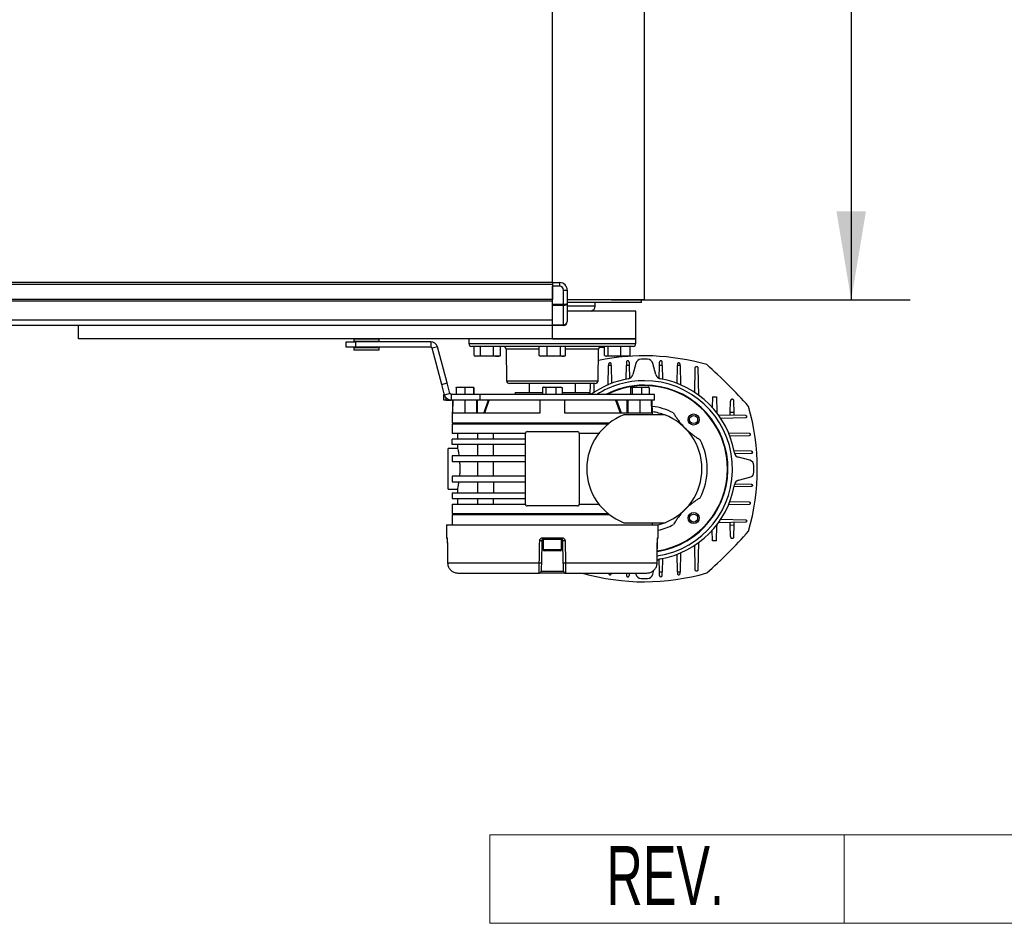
# Model space of a CAD drawing. Header units: millimetres. Extents: x 0 to 420, y 0 to 297.
# Tile 11 of 62: x 199 to 233, y 66 to 97. Entities that reach past the tile are written whole.
import ezdxf
from ezdxf.enums import TextEntityAlignment as Align

# ---------------------------------------------------------------- set-up
doc = ezdxf.new("R2010")
doc.units = ezdxf.units.MM
doc.layers.add('CARTIGLIO', color=140, linetype='Continuous')
doc.layers.add('QUOTE', color=174, linetype='Continuous')
doc.styles.add('SLDTEXTSTYLE0', font='TXT', dxfattribs={"width": 0.638298})
doc.styles.add('SLDTEXTSTYLE3', font='TXT', dxfattribs={"width": 0.75})
doc.dimstyles.new('SLDDIMSTYLE0', dxfattribs={"dimtxt": 3, "dimasz": 3, "dimexe": 0, "dimexo": 0.0625, "dimgap": 0.75, "dimtad": 1, "dimlfac": 15.889378, "dimrnd": 1e-09, "dimzin": 12, "dimdsep": 46, "dimtxsty": 'SLDTEXTSTYLE3', "dimsah": 1, "dimcen": 0.09, "dimadec": 0, "dimazin": 3, "dimtfac": 1, "dimtdec": 3, "dimtofl": 0, "dimtmove": 0, "dimatfit": 3, "dimfxl": 0, "dimfrac": 2, "dimtolj": 1, "dimtzin": 12, "dimarcsym": 0})

# ---------------------------------------------------------------- blocks, each defined once
blk = doc.blocks.new('SW_NOTE_0_27')
at = {"layer": 'CARTIGLIO', "color": 0, "insert": (2.34, 2.578), "char_height": 2, "attachment_point": 2, "style": 'SLDTEXTSTYLE0'}
blk.add_mtext('REV.', dxfattribs=at)
blk = doc.blocks.new('Cartiglio ALUSIC')
at = {"color": 161, "linetype": 'Continuous', "lineweight": 18}
for p, q in [((113.971, 150.999), (113.971, 153.999)), ((113.971, 153.999), (313.621, 153.999)), ((125.971, 153.999), (125.971, 150.999)), ((113.971, 150.999), (313.621, 150.999))]:
    blk.add_line(p, q, dxfattribs=at)
at = {"layer": 'CARTIGLIO', "color": 140}
blk.add_blockref('SW_NOTE_0_27', (117.568, 151.037), dxfattribs=at)
at = {"layer": 'CARTIGLIO', "color": 140, "style": 'SLDTEXTSTYLE0', "width": 0.638298}
for tag, height, p in [('AUTOATTR1', 3.5, (223.449, 133.7)), ('AUTOATTR2', 3.5, (221.929, 127.422)), ('AUTOATTR11', 3.5, (222.862, 121.411)), ('AUTOATTR8', 4, (219.244, 110.003)), ('AUTOATTR9', 4, (218.122, 100.423)), ('AUTOATTR0', 4, (249.033, 100.312))]:
    blk.add_attdef(tag, text='', height=height, dxfattribs=at).set_placement(p, align=Align.TOP_CENTER)
at = {"layer": 'CARTIGLIO', "color": 140}
for tag in ['AUTOATTR13', 'AUTOATTR12', 'AUTOATTR10', 'AUTOATTR7', 'AUTOATTR6', 'AUTOATTR5', 'AUTOATTR4', 'AUTOATTR3']:
    blk.add_attdef(tag, (0, 0), '', height=4, dxfattribs=at)
blk = doc.blocks.new('_D_1')
at = {"layer": 'QUOTE'}
for p, q in [((219.293, 125.045), (229.413, 125.045)), ((227.413, 125.045), (227.413, 87.284)), ((219.293, 87.284), (229.413, 87.284))]:
    blk.add_line(p, q, dxfattribs=at)
for points in [[(227.413, 125.045), (226.913, 122.045), (227.913, 122.045)], [(227.413, 87.284), (227.913, 90.284), (226.913, 90.284)]]:
    blk.add_solid(points, dxfattribs=at)
at = {"layer": 'QUOTE', "insert": (223.546, 102.839), "char_height": 3, "attachment_point": 1, "rotation": 90, "style": 'SLDTEXTSTYLE3'}
blk.add_mtext('600', dxfattribs=at)

msp = doc.modelspace()

# ---------------------------------------------------------------- linework, layer by layer
at = {"color": 7, "linetype": 'Continuous', "lineweight": 25}
for p, q in [((220.40787, 87.28355), (220.40787, 125.04463)), ((217.29258, 87.8682), (217.29258, 124.45998)), ((217.29258, 87.8682), (59.95476, 87.8682)), ((217.29258, 87.80526), (59.95476, 87.80526)), ((217.29258, 87.8682), (217.54432, 87.8682)), ((217.29258, 87.8682), (217.29258, 87.80526)), ((217.29258, 87.80526), (217.29258, 87.30178)), ((217.54432, 87.74233), (217.29258, 87.74233)), ((217.29258, 87.13904), (217.29258, 87.74233)), ((217.54432, 87.74233), (217.54432, 87.8682)), ((217.67019, 87.61646), (217.79606, 87.61646)), ((217.67019, 87.13904), (217.67019, 87.61646)), ((217.79606, 87.61646), (217.79606, 87.16511)), ((217.29258, 87.30178), (59.95476, 87.30178)), ((217.29258, 87.23885), (59.95476, 87.23885)), ((217.29258, 87.13904), (217.67019, 87.13904)), ((217.29258, 87.09454), (217.29258, 87.13904)), ((217.67019, 87.09454), (217.29258, 87.09454)), ((217.29258, 86.43912), (217.29258, 87.09454)), ((217.67019, 87.13904), (217.67019, 87.09454)), ((217.67019, 86.43912), (217.67019, 87.09454)), ((220.40787, 87.28355), (217.79606, 87.28355)), ((220.31346, 87.18915), (217.79606, 87.18915)), ((217.79606, 87.16511), (217.79606, 86.54656)), ((218.74009, 87.07377), (217.79606, 87.07377)), ((218.74009, 87.07377), (218.74009, 87.18915)), ((220.31346, 87.18915), (220.31346, 87.28355)), ((220.12466, 86.90594), (217.79691, 86.90594)), ((220.12466, 85.96191), (220.12466, 86.90594)), ((217.29258, 86.59304), (59.95476, 86.59304)), ((217.29258, 86.42069), (194.06042, 86.42069)), ((201.24412, 85.96191), (201.24412, 86.42069)), ((217.29258, 86.43912), (217.67019, 86.43912)), ((217.29258, 86.42069), (217.29258, 86.43912)), ((217.67019, 86.42069), (217.29258, 86.42069)), ((217.29258, 85.96191), (217.29258, 86.42069)), ((217.67019, 86.43912), (217.67019, 86.42069)), ((217.29258, 85.96191), (201.24412, 85.96191)), ((210.30678, 85.6787), (210.30678, 85.86751)), ((210.30678, 85.86751), (210.62146, 85.86751)), ((210.56897, 85.94998), (210.56551, 85.8839)), ((210.56551, 85.8839), (211.43262, 85.8839)), ((211.42916, 85.94998), (210.56897, 85.94998)), ((211.42005, 85.87066), (210.57808, 85.87066)), ((210.61516, 85.87066), (210.61516, 85.86751)), ((210.62146, 85.86751), (210.62146, 85.6787)), ((213.1726, 85.86751), (210.62146, 85.86751)), ((211.38297, 85.86751), (211.38297, 85.87066)), ((211.43262, 85.8839), (211.42916, 85.94998)), ((213.1726, 85.86751), (213.1726, 85.6787)), ((214.4605, 85.96191), (214.46327, 85.80293)), ((214.46327, 85.80293), (220.12188, 85.80293)), ((217.29258, 85.71017), (214.55766, 85.71017)), ((214.64287, 85.39633), (214.64287, 85.71017)), ((214.85402, 85.39633), (214.85402, 85.71017)), ((215.301, 85.39633), (215.301, 85.71017)), ((215.53683, 85.39633), (215.53683, 85.71017)), ((216.84899, 85.39633), (216.84899, 85.71017)), ((217.11997, 85.39633), (217.11997, 85.71017)), ((217.29258, 85.96191), (220.12466, 85.96191)), ((220.12466, 85.96191), (217.29258, 85.96191)), ((220.0275, 85.71017), (217.29258, 85.71017)), ((217.56356, 85.39633), (217.56356, 85.71017)), ((217.73616, 85.39633), (217.73616, 85.71017)), ((219.06233, 85.39633), (219.06233, 85.71017)), ((219.18191, 85.39633), (219.18191, 85.71017)), ((219.61489, 85.39633), (219.61489, 85.71017)), ((219.92829, 85.39633), (219.92829, 85.71017)), ((220.12188, 85.80293), (220.12466, 85.96191)), ((210.62146, 85.6787), (210.30678, 85.6787)), ((210.56551, 85.66231), (210.56897, 85.59623)), ((211.36576, 85.66231), (210.56551, 85.66231)), ((210.56897, 85.59623), (211.36283, 85.59623)), ((210.57808, 85.67556), (211.35513, 85.67556)), ((211.41659, 85.5843), (210.58154, 85.5843)), ((210.61516, 85.6787), (210.61516, 85.67556)), ((213.1726, 85.6787), (210.62146, 85.6787)), ((211.35513, 85.67556), (211.42005, 85.67556)), ((211.36283, 85.59623), (211.42916, 85.59623)), ((211.43262, 85.66231), (211.36576, 85.66231)), ((211.38297, 85.67556), (211.38297, 85.6787)), ((211.42916, 85.59623), (211.43262, 85.66231)), ((213.39975, 85.69321), (213.21738, 85.64434)), ((213.54501, 84.42161), (213.21738, 85.64434)), ((213.72738, 84.47048), (213.39975, 85.69321)), ((214.64287, 85.39633), (214.74844, 85.37452)), ((214.65004, 85.39363), (214.70256, 85.37452)), ((214.74844, 85.37452), (214.70256, 85.37452)), ((214.74844, 85.37452), (214.85402, 85.39633)), ((215.07751, 85.37452), (214.74844, 85.37452)), ((214.85402, 85.39633), (215.07751, 85.37452)), ((215.07751, 85.37452), (215.301, 85.39633)), ((215.41891, 85.37452), (215.07751, 85.37452)), ((215.47714, 85.37452), (215.41891, 85.37452)), ((215.47714, 85.37452), (215.52966, 85.39363)), ((215.53683, 85.39633), (215.52925, 85.39476)), ((215.72521, 85.61742), (215.74395, 84.54422)), ((216.84899, 85.61742), (215.72521, 85.61742)), ((216.84899, 85.39633), (216.98448, 85.37452)), ((216.87276, 85.38636), (216.90529, 85.37452)), ((216.98448, 85.37452), (216.90529, 85.37452)), ((216.98448, 85.37452), (217.11997, 85.39633)), ((217.34177, 85.37452), (216.98448, 85.37452)), ((217.11997, 85.39633), (217.34177, 85.37452)), ((217.34177, 85.37452), (217.56356, 85.39633)), ((217.64986, 85.37452), (217.34177, 85.37452)), ((217.67987, 85.37452), (217.64986, 85.37452)), ((217.67987, 85.37452), (217.7124, 85.38636)), ((218.85994, 85.61742), (217.73616, 85.61742)), ((218.84121, 84.54422), (218.85994, 85.61742)), ((219.06233, 85.39633), (219.12212, 85.37452)), ((219.09172, 85.38045), (219.10801, 85.37452)), ((219.12212, 85.37452), (219.10801, 85.37452)), ((219.12212, 85.37452), (219.18191, 85.39633)), ((219.3984, 85.37452), (219.12212, 85.37452)), ((219.18191, 85.39633), (219.3984, 85.37452)), ((219.3984, 85.37452), (219.61489, 85.39633)), ((219.77159, 85.37452), (219.3984, 85.37452)), ((219.8826, 85.37452), (219.77159, 85.37452)), ((219.8826, 85.37452), (219.89889, 85.38045)), ((219.92829, 85.39633), (219.89724, 85.385)), ((219.18561, 84.3999), (219.19849, 85.05565)), ((219.19952, 85.10807), (219.19849, 85.05565)), ((219.28864, 85.05565), (219.19849, 85.05565)), ((219.28864, 85.05565), (219.28761, 85.10807)), ((219.28864, 85.05565), (219.30049, 84.45229)), ((219.79221, 84.59478), (219.80126, 85.05565)), ((219.8037, 85.1798), (219.80126, 85.05565)), ((219.89423, 85.05565), (219.80126, 85.05565)), ((219.89179, 85.1798), (219.89423, 85.05565)), ((219.89423, 85.05565), (219.90264, 84.62713)), ((220.1205, 85.13442), (220.01805, 84.75208)), ((220.79768, 84.75208), (220.69523, 85.13442)), ((220.91312, 84.62844), (220.92151, 85.05565)), ((220.92151, 85.05565), (220.92394, 85.1798)), ((221.01447, 85.05565), (220.92151, 85.05565)), ((221.01447, 85.05565), (221.01204, 85.1798)), ((221.01447, 85.05565), (221.02342, 84.59995)), ((221.51526, 84.4532), (221.52709, 85.05565)), ((221.52812, 85.10807), (221.52709, 85.05565)), ((221.61724, 85.05565), (221.52709, 85.05565)), ((221.61724, 85.05565), (221.61621, 85.10807)), ((221.61724, 85.05565), (221.63001, 84.40574)), ((222.11574, 84.14113), (222.1323, 84.9844)), ((222.22039, 84.9844), (222.23874, 84.05013)), ((213.54501, 84.42161), (213.72738, 84.47048)), ((213.64208, 84.05935), (213.54501, 84.42161)), ((213.82445, 84.10822), (213.72738, 84.47048)), ((215.74395, 84.54422), (218.84121, 84.54422)), ((217.29258, 84.45147), (215.83833, 84.45147)), ((216.50589, 84.45147), (216.50589, 84.14309)), ((218.74682, 84.45147), (217.29258, 84.45147)), ((218.07927, 84.14309), (218.07927, 84.45147)), ((218.57746, 84.07386), (218.58488, 84.45147)), ((218.6939, 84.45147), (218.70009, 84.1364)), ((213.61749, 83.88505), (213.61749, 84.07386)), ((213.61749, 84.07386), (213.63819, 84.07386)), ((213.82445, 84.10822), (213.64208, 84.05935)), ((213.86923, 84.07386), (213.82445, 84.10822)), ((213.86923, 84.07386), (213.86923, 83.88505)), ((214.84498, 84.07386), (213.86923, 84.07386)), ((214.18129, 84.3256), (214.03886, 84.30924)), ((214.03886, 84.30924), (214.03886, 84.07386)), ((214.04416, 84.3256), (214.044, 84.32554)), ((214.04431, 84.3256), (214.18129, 84.3256)), ((214.32373, 84.30924), (214.18129, 84.3256)), ((214.18129, 84.3256), (214.47161, 84.3256)), ((214.47161, 84.3256), (214.32373, 84.30924)), ((214.32373, 84.30924), (214.32373, 84.07386)), ((214.61949, 84.30924), (214.47161, 84.3256)), ((214.47161, 84.3256), (214.62494, 84.3256)), ((214.61949, 84.30924), (214.61949, 84.07386)), ((214.62525, 84.32554), (214.6251, 84.3256)), ((214.63039, 84.30924), (214.63039, 84.07386)), ((214.84498, 83.88505), (214.84498, 84.07386)), ((220.75401, 84.07386), (214.84498, 84.07386)), ((216.03388, 84.14309), (216.03388, 84.07386)), ((216.03388, 84.14309), (216.96235, 84.14309)), ((216.96235, 84.30924), (216.96235, 84.07386)), ((217.00211, 84.3256), (216.98362, 84.31887)), ((217.00211, 84.3256), (217.0195, 84.3256)), ((217.0195, 84.3256), (217.24176, 84.3256)), ((217.24176, 84.3256), (217.07664, 84.30924)), ((217.07664, 84.30924), (217.07664, 84.07386)), ((217.40688, 84.30924), (217.24176, 84.3256)), ((217.24176, 84.3256), (217.51484, 84.3256)), ((217.51484, 84.3256), (217.40688, 84.30924)), ((217.40688, 84.30924), (217.40688, 84.07386)), ((217.62281, 84.30924), (217.51484, 84.3256)), ((217.51484, 84.3256), (217.58305, 84.3256)), ((217.60154, 84.31887), (217.58305, 84.3256)), ((217.62281, 84.30924), (217.62281, 84.07386)), ((217.62281, 84.14309), (218.55128, 84.14309)), ((218.55128, 84.07386), (218.55128, 84.14309)), ((219.93378, 84.30924), (220.06073, 84.3256)), ((219.93378, 84.30924), (219.93378, 84.07386)), ((219.96006, 84.3256), (219.95482, 84.32369)), ((219.96521, 84.3256), (220.15501, 84.3256)), ((220.15501, 84.3256), (219.99663, 84.30924)), ((219.99663, 84.30924), (219.99663, 84.07386)), ((220.31339, 84.30924), (220.15501, 84.3256)), ((220.15501, 84.3256), (220.44033, 84.3256)), ((220.44033, 84.3256), (220.31339, 84.30924)), ((220.31339, 84.30924), (220.31339, 84.07386)), ((220.56728, 84.30924), (220.44033, 84.3256)), ((220.44033, 84.3256), (220.54052, 84.3256)), ((220.54624, 84.32369), (220.541, 84.3256)), ((220.56728, 84.30924), (220.56728, 84.07386)), ((220.75401, 83.88505), (220.75401, 84.07386)), ((213.68042, 83.88505), (213.61749, 83.88505)), ((213.68042, 83.98239), (213.68042, 83.88505)), ((213.68042, 83.88505), (213.86923, 83.88505)), ((214.84498, 83.88505), (213.86923, 83.88505)), ((213.90982, 83.88505), (213.8963, 83.11095)), ((213.92712, 83.45709), (213.93464, 83.88505)), ((214.33463, 83.45709), (214.33463, 83.88505)), ((214.72665, 83.88505), (214.72665, 83.45709)), ((214.75681, 83.45709), (214.75681, 83.88505)), ((220.75401, 83.88505), (214.84498, 83.88505)), ((215.12295, 83.88505), (214.96694, 83.45709)), ((215.00039, 83.45709), (215.15639, 83.88505)), ((215.15638, 83.88505), (215.15639, 83.88505)), ((216.8835, 83.45709), (216.8835, 83.88505)), ((217.70166, 83.88505), (217.70166, 83.45709)), ((219.42877, 83.88505), (219.58477, 83.45709)), ((219.46221, 83.88505), (219.61822, 83.45709)), ((219.82835, 83.45709), (219.82835, 83.88505)), ((219.8585, 83.45709), (219.8585, 83.88505)), ((220.25053, 83.88505), (220.25053, 83.45709)), ((220.65804, 83.45709), (220.65052, 83.88505)), ((220.68402, 83.38787), (220.67534, 83.88505)), ((222.71164, 84.00254), (222.7046, 83.64416)), ((222.71164, 84.00254), (222.84946, 83.99983)), ((222.84946, 83.99983), (222.85972, 83.47715)), ((223.31727, 83.46817), (223.32492, 83.85802)), ((223.45218, 83.46552), (223.44448, 83.85802)), ((213.92712, 83.45709), (216.8835, 83.45709)), ((217.70166, 83.45709), (220.65804, 83.45709)), ((221.09729, 83.38787), (219.71845, 83.38787)), ((222.84533, 83.47743), (222.85972, 83.47715)), ((222.85972, 83.47715), (222.86009, 83.45849)), ((222.89797, 83.39356), (223.82952, 83.37527)), ((223.31564, 83.38536), (223.31727, 83.46817)), ((223.45218, 83.46552), (223.31727, 83.46817)), ((223.45381, 83.38265), (223.45218, 83.46552)), ((213.89408, 83.07319), (213.89408, 82.75851)), ((219.17299, 83.07319), (213.89408, 83.07319)), ((219.22068, 83.11095), (213.8963, 83.11095)), ((213.92555, 83.11095), (213.92555, 83.07319)), ((223.82952, 83.28718), (222.98152, 83.27052)), ((214.88948, 82.75851), (213.89408, 82.75851)), ((214.08289, 82.75851), (214.08289, 82.56971)), ((214.76045, 82.75851), (214.76045, 82.56971)), ((216.38002, 82.75851), (214.88948, 82.75851)), ((215.30445, 82.56971), (215.30445, 82.75851)), ((216.38002, 80.36698), (216.38002, 82.75851)), ((216.44295, 82.82145), (217.29258, 82.82145)), ((217.29258, 82.82145), (218.1422, 82.82145)), ((218.86628, 82.75851), (218.20514, 82.75851)), ((218.20514, 82.75851), (218.20514, 80.36698)), ((223.24502, 82.785), (223.95319, 82.77109)), ((213.89408, 82.3809), (213.89408, 82.56971)), ((216.38002, 82.56971), (213.89408, 82.56971)), ((216.38002, 82.3809), (213.89408, 82.3809)), ((214.08289, 82.3809), (214.08289, 82.2458)), ((214.76045, 82.3809), (214.76045, 82.00329)), ((215.30445, 82.00329), (215.30445, 82.3809)), ((223.95319, 82.683), (223.29741, 82.67012)), ((214.08486, 82.25503), (213.76821, 82.25503)), ((213.76821, 80.87046), (213.76821, 82.25503)), ((223.4399, 82.1784), (224.02492, 82.16692)), ((224.02492, 82.07882), (223.47225, 82.06797)), ((213.89408, 82.00329), (213.89408, 81.81449)), ((216.38002, 82.00329), (213.89408, 82.00329)), ((213.89408, 81.81449), (216.38002, 81.81449)), ((214.76045, 81.81449), (214.76045, 81.31101)), ((215.30445, 81.31101), (215.30445, 81.81449)), ((223.97954, 81.85011), (223.5972, 81.95256)), ((213.89408, 81.31101), (213.89408, 81.1222)), ((216.38002, 81.31101), (213.89408, 81.31101)), ((213.89408, 81.1222), (216.38002, 81.1222)), ((214.76045, 81.1222), (214.76045, 80.74459)), ((215.30445, 81.1222), (215.30445, 80.74459)), ((223.47356, 81.0575), (224.02492, 81.04667)), ((223.5972, 81.17293), (223.97954, 81.27538)), ((213.76821, 80.87046), (214.08486, 80.87046)), ((213.89408, 80.74459), (213.89408, 80.55579)), ((213.89408, 80.74459), (216.38002, 80.74459)), ((214.08289, 80.87969), (214.08289, 80.74459)), ((224.02492, 80.95858), (223.44507, 80.94719)), ((213.89408, 80.55579), (216.38002, 80.55579)), ((213.89408, 80.36698), (213.89408, 80.0523)), ((213.89408, 80.36698), (214.88948, 80.36698)), ((214.08289, 80.55579), (214.08289, 80.36698)), ((214.76045, 80.55579), (214.76045, 80.36698)), ((214.88948, 80.36698), (216.38002, 80.36698)), ((215.30445, 80.36698), (215.30445, 80.55579)), ((218.20514, 80.36698), (218.86628, 80.36698)), ((223.29832, 80.45535), (223.95319, 80.44249)), ((213.89408, 80.0523), (219.17299, 80.0523)), ((213.92555, 80.0523), (213.92555, 80.01454)), ((217.29258, 80.30404), (216.44295, 80.30404)), ((218.1422, 80.30404), (217.29258, 80.30404)), ((223.95319, 80.3544), (223.25086, 80.34061)), ((213.8963, 80.01454), (213.90235, 79.6684)), ((213.8963, 80.01454), (217.29258, 80.01454)), ((217.29258, 80.01454), (219.22068, 80.01454)), ((219.71845, 79.73763), (221.09729, 79.73763)), ((220.68281, 79.6684), (220.68402, 79.73763)), ((223.82952, 79.75022), (222.89525, 79.73188)), ((222.98625, 79.85488), (223.82952, 79.83832)), ((223.31727, 79.65733), (223.31564, 79.74013)), ((223.45218, 79.65998), (223.45381, 79.74285)), ((213.70528, 79.6684), (213.70913, 79.2273)), ((213.70528, 79.6684), (220.87988, 79.6684)), ((220.87603, 79.2273), (220.87988, 79.6684)), ((222.71164, 79.12296), (222.7046, 79.48134)), ((222.85972, 79.64834), (222.84533, 79.64806)), ((222.84946, 79.12567), (222.85972, 79.64834)), ((222.86009, 79.667), (222.85972, 79.64834)), ((223.31727, 79.65733), (223.45218, 79.65998)), ((223.32492, 79.26747), (223.31727, 79.65733)), ((223.44448, 79.26747), (223.45218, 79.65998)), ((213.70913, 79.2273), (213.72461, 79.2273)), ((213.73524, 79.13441), (213.73569, 79.13455)), ((216.9342, 79.134), (216.92095, 78.37466)), ((216.9779, 79.134), (216.9342, 79.134)), ((216.95982, 79.2273), (217.62534, 79.2273)), ((217.61949, 79.16492), (216.96566, 79.16492)), ((216.9779, 79.16492), (216.9779, 78.82507)), ((217.60726, 78.82507), (217.60726, 79.16492)), ((217.65096, 79.134), (217.60726, 79.134)), ((217.66421, 78.37466), (217.65096, 79.134)), ((220.84946, 79.13455), (220.84992, 79.13441)), ((220.86055, 79.2273), (220.87603, 79.2273)), ((222.23868, 79.07265), (222.22039, 78.14109)), ((222.84946, 79.12567), (222.71164, 79.12296)), ((216.9779, 78.82507), (217.60726, 78.82507)), ((217.5695, 78.78731), (217.01566, 78.78731)), ((221.63012, 78.7256), (221.61724, 78.06985)), ((222.1323, 78.14109), (222.11565, 78.9891)), ((213.74354, 78.37507), (213.74403, 78.37521)), ((213.74403, 78.37521), (216.85024, 78.37521)), ((217.73492, 78.37521), (220.84113, 78.37521)), ((220.84113, 78.37521), (220.84161, 78.37507)), ((220.92151, 78.06985), (220.91309, 78.49836)), ((221.02352, 78.53072), (221.01447, 78.06985)), ((221.52709, 78.06985), (221.51524, 78.67321)), ((214.09273, 78.03209), (216.85312, 78.03209)), ((217.73204, 78.03209), (216.85312, 78.03209)), ((216.91605, 78.09392), (217.66911, 78.09392)), ((217.73204, 78.03209), (220.49243, 78.03209)), ((219.19923, 78.03209), (219.19952, 78.01743)), ((219.28761, 78.01743), (219.2879, 78.03209)), ((219.802, 78.03209), (219.8037, 77.9457)), ((219.89349, 78.03209), (219.89179, 77.9457)), ((220.10951, 78.03209), (220.1205, 77.99108)), ((220.69523, 77.99108), (220.73352, 78.13397)), ((220.92151, 78.06985), (221.01447, 78.06985)), ((220.92394, 77.9457), (220.92151, 78.06985)), ((221.01204, 77.9457), (221.01447, 78.06985)), ((221.52709, 78.06985), (221.61724, 78.06985)), ((221.52709, 78.06985), (221.52812, 78.01743)), ((221.61621, 78.01743), (221.61724, 78.06985))]:
    msp.add_line(p, q, dxfattribs=at)
at = {"color": 7, "linetype": 'Continuous', "lineweight": 25, "flags": 128}
for points in [[(220.87456, 79.6684), (221.05224, 79.72124), (221.09729, 79.73763)], [(213.73524, 79.13441), (213.73731, 78.94441), (213.74354, 78.37507)], [(213.73569, 79.13455), (213.73707, 79.00871), (213.74259, 78.50534), (213.74403, 78.37521)], [(216.85024, 78.37521), (216.85248, 78.50105), (216.86143, 79.00442), (216.86374, 79.13455)], [(217.72141, 79.13455), (217.72365, 79.00871), (217.73261, 78.50534), (217.73492, 78.37521)], [(220.84113, 78.37521), (220.84252, 78.50105), (220.84804, 79.00442), (220.84946, 79.13455)], [(220.84161, 78.37507), (220.84369, 78.56473), (220.84992, 79.13441)]]:
    msp.add_lwpolyline(points, dxfattribs=at)
at = {"color": 7, "linetype": 'Continuous', "lineweight": 25}
for centre, radius in [((222.07669, 83.23157), 0.18881), ((222.07669, 83.23157), 0.1369), ((222.07669, 79.89393), 0.18881), ((222.07669, 79.89393), 0.1369)]:
    msp.add_circle(centre, radius, dxfattribs=at)
for centre, radius, start, end in [((217.54432, 87.61646), 0.25174, 0, 90), ((217.54432, 87.61646), 0.12587, 0, 90), ((218.56597, 87.07377), 0.17412, 285.451693, 0), ((217.67019, 86.54656), 0.12587, 270, 0), ((210.57808, 85.88324), 0.01259, 177, 270), ((210.58154, 85.94933), 0.01259, 90, 177), ((211.41659, 85.94933), 0.01259, 3, 90), ((211.42005, 85.88324), 0.01259, 270, 3), ((213.1726, 85.63235), 0.23516, 15, 90), ((214.55766, 85.80457), 0.0944, 181, 270), ((215.63083, 85.61577), 0.0944, 1, 90), ((218.95433, 85.61577), 0.0944, 90, 179), ((220.0275, 85.80457), 0.0944, 270, 359), ((210.57808, 85.66297), 0.01259, 90, 183), ((210.58154, 85.59689), 0.01259, 183, 270), ((211.41659, 85.59689), 0.01259, 270, 357), ((211.42005, 85.66297), 0.01259, 357, 90), ((213.1726, 85.63235), 0.04636, 15, 90), ((220.40787, 77.78664), 7.60256, 73.86023, 101.800135), ((220.30287, 85.08555), 0.18881, 91.707161, 165), ((220.40787, 81.56275), 3.71317, 88.292839, 91.707161), ((220.51286, 85.08555), 0.18881, 15, 88.292839), ((212.08929, 73.24417), 15.78413, 41.369596, 48.630404), ((219.83568, 84.80094), 0.18881, 280.020677, 345), ((220.98005, 84.80094), 0.18881, 195, 259.979323), ((215.83833, 84.54587), 0.0944, 181, 270), ((220.40787, 81.56275), 3.09955, 100.020677, 125.889187), ((218.74682, 84.54587), 0.0944, 270, 359), ((220.40787, 81.56275), 2.98465, 90, 122.717752), ((220.40787, 81.56275), 2.83208, 90, 117.542675), ((220.40787, 81.56275), 2.81635, 0, 116.922459), ((220.40787, 81.56275), 2.98465, 278.437188, 90), ((220.40787, 81.56275), 2.83208, 278.910712, 90), ((220.40787, 81.56275), 3.09955, 10.020677, 79.979323), ((220.40787, 81.56275), 1.95099, 110.693541, 249.306459), ((220.40787, 81.56275), 2.13267, 62.495901, 82.697294), ((220.40787, 81.56275), 1.95099, 69.306459, 81.917882), ((220.40787, 81.56275), 1.95099, 290.693541, 69.306459), ((216.63176, 81.56275), 7.60256, 343.86023, 16.13977), ((216.44295, 82.75851), 0.06294, 90, 180), ((218.1422, 82.75851), 0.06294, 0, 90), ((220.40787, 81.56275), 2.13267, 332.495901, 27.504099), ((223.64606, 82.13493), 0.18881, 190.020677, 255), ((223.93067, 81.66774), 0.18881, 1.707161, 75), ((220.40787, 81.56275), 2.81635, 278.988136, 0), ((223.93067, 81.45775), 0.18881, 285, 358.292839), ((220.40787, 81.56275), 3.71317, 358.292839, 1.707161), ((223.64606, 80.99056), 0.18881, 105, 169.979323), ((220.40787, 81.56275), 3.09955, 280.020677, 349.979323), ((216.44295, 80.36698), 0.06294, 180, 270), ((218.1422, 80.36698), 0.06294, 270, 0), ((220.40787, 81.56275), 2.13267, 282.742229, 297.504099), ((212.08929, 89.88132), 15.78413, 311.369596, 318.630404), ((213.77206, 79.22785), 0.06294, 180.5, 231.388809), ((213.78775, 79.22785), 0.06315, 180.491268, 206.898689), ((216.91205, 80.81177), 1.67792, 268.350343, 270.756532), ((217.13167, 79.21194), 0.17254, 174.889668, 195.813291), ((217.45348, 79.21194), 0.17254, 344.186709, 5.110332), ((217.67311, 80.81177), 1.67792, 269.243468, 271.649657), ((220.8131, 79.22785), 0.06294, 308.882465, 359.5), ((220.7974, 79.22785), 0.06315, 332.919962, 359.5088), ((217.01566, 78.82507), 0.03776, 180, 270), ((217.5695, 78.82507), 0.03776, 270, 0), ((216.89859, 80.04861), 1.6741, 268.344876, 270.765176), ((217.68657, 80.04861), 1.6741, 269.234824, 271.655124), ((220.98005, 78.32455), 0.18881, 100.020678, 137.517818), ((216.85312, 78.09502), 0.06294, 270, 359), ((217.73204, 78.09502), 0.06294, 181, 270), ((220.40787, 85.33885), 7.60256, 253.964912, 286.13977), ((220.30287, 78.03994), 0.18881, 195, 268.292839), ((220.40787, 81.56275), 3.71317, 268.292839, 271.707161), ((220.51286, 78.03994), 0.18881, 271.707161, 345), ((220.96799, 77.94656), 0.04405, 181.125032, 358.874968)]:
    msp.add_arc(centre, radius, start, end, dxfattribs=at)
for centre, ratio in [((217.67019, 87.16511), 0.20710678), ((217.67019, 87.16511), 0.56066017), ((217.67019, 86.54656), 0.85355339)]:
    msp.add_ellipse(centre, major_axis=(0.12587, 0), ratio=ratio, start_param=4.71238898, end_param=6.28318531, dxfattribs=at)
for points, knots in [([(215.301, 85.39633), (215.30902, 85.39364), (215.34795, 85.38061), (215.38751, 85.37721), (215.41891, 85.37452)], [0, 0, 0, 0, 0.20618569, 1, 1, 1, 1]), ([(215.41891, 85.37452), (215.45636, 85.3783), (215.4959, 85.3823), (215.53477, 85.39562), (215.53683, 85.39633)], [0, 0, 0, 0, 0.9470257, 1, 1, 1, 1]), ([(216.87365, 85.38723), (216.87131, 85.38764), (216.86301, 85.38909), (216.85485, 85.3933), (216.84899, 85.39633)], [0, 0, 0, 0, 0.28222135, 1, 1, 1, 1]), ([(217.56356, 85.39633), (217.56943, 85.39364), (217.59793, 85.38061), (217.62688, 85.37721), (217.64986, 85.37452)], [0, 0, 0, 0, 0.20618569, 1, 1, 1, 1]), ([(217.64986, 85.37452), (217.67727, 85.3783), (217.70621, 85.3823), (217.73466, 85.39562), (217.73616, 85.39633)], [0, 0, 0, 0, 0.9470257, 1, 1, 1, 1]), ([(218.88576, 85.6787), (218.90185, 85.6787), (218.94069, 85.6787), (219.00095, 85.6787), (219.04694, 85.6787), (219.06084, 85.6787), (219.06233, 85.6787)], [0, 0, 0, 0, 0.24936879, 0.60229533, 0.95748461, 1, 1, 1, 1]), ([(219.61489, 85.39633), (219.62556, 85.39364), (219.67729, 85.38061), (219.72986, 85.37721), (219.77159, 85.37452)], [0, 0, 0, 0, 0.20618569, 1, 1, 1, 1]), ([(219.77159, 85.37452), (219.82135, 85.3783), (219.87389, 85.3823), (219.92555, 85.39562), (219.92829, 85.39633)], [0, 0, 0, 0, 0.9470257, 1, 1, 1, 1]), ([(219.28761, 85.10807), (219.2869, 85.11367), (219.28553, 85.12447), (219.27724, 85.13663), (219.26819, 85.14408), (219.26056, 85.14815), (219.25224, 85.15068), (219.24357, 85.15154), (219.23489, 85.15068), (219.22659, 85.14815), (219.21895, 85.14409), (219.2099, 85.13664), (219.20161, 85.12447), (219.20023, 85.11367), (219.19952, 85.10807)], [0, 0, 0, 0, 0.14358261, 0.27667887, 0.33750828, 0.39451015, 0.44849744, 0.49999966, 0.55149135, 0.60548917, 0.66228517, 0.72332113, 0.85641739, 1, 1, 1, 1]), ([(219.89179, 85.1798), (219.89108, 85.1854), (219.88971, 85.19621), (219.88141, 85.20836), (219.87237, 85.21582), (219.86473, 85.21988), (219.85642, 85.22241), (219.84774, 85.22327), (219.83907, 85.22241), (219.83077, 85.21989), (219.82313, 85.21582), (219.81408, 85.20837), (219.80578, 85.19621), (219.80441, 85.1854), (219.8037, 85.1798)], [0, 0, 0, 0, 0.143582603, 0.276678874, 0.337508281, 0.394510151, 0.448500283, 0.499999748, 0.551494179, 0.605489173, 0.662285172, 0.723321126, 0.856417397, 1, 1, 1, 1]), ([(221.01204, 85.1798), (221.01132, 85.1854), (221.00995, 85.19621), (221.00166, 85.20836), (220.99261, 85.21582), (220.98498, 85.21988), (220.97667, 85.22241), (220.96799, 85.22327), (220.95931, 85.22241), (220.95101, 85.21989), (220.94338, 85.21582), (220.93433, 85.20837), (220.92603, 85.19621), (220.92466, 85.1854), (220.92394, 85.1798)], [0, 0, 0, 0, 0.1435826, 0.27667887, 0.33750828, 0.39451015, 0.44850028, 0.49999975, 0.55149418, 0.60548917, 0.66228517, 0.72332113, 0.8564174, 1, 1, 1, 1]), ([(221.61621, 85.10807), (221.6155, 85.11367), (221.61413, 85.12447), (221.60583, 85.13663), (221.59679, 85.14408), (221.58916, 85.14815), (221.58084, 85.15068), (221.57217, 85.15154), (221.56349, 85.15068), (221.55519, 85.14815), (221.54755, 85.14409), (221.5385, 85.13664), (221.53021, 85.12447), (221.52883, 85.11367), (221.52812, 85.10807)], [0, 0, 0, 0, 0.14358261, 0.27667887, 0.33750828, 0.39451015, 0.44849744, 0.49999966, 0.55149135, 0.60548917, 0.66228517, 0.72332113, 0.85641739, 1, 1, 1, 1]), ([(222.1323, 84.9844), (222.13291, 84.98945), (222.13412, 84.99954), (222.14226, 85.01275), (222.15405, 85.02256), (222.16853, 85.02778), (222.18375, 85.02783), (222.19793, 85.02288), (222.20957, 85.01368), (222.21754, 85.00127), (222.22015, 84.9909), (222.22036, 84.98524), (222.22039, 84.9844)], [0, 0, 0, 0, 0.11200154, 0.22398026, 0.33631398, 0.44756919, 0.55664413, 0.66345719, 0.76891449, 0.87443922, 0.98138224, 1, 1, 1, 1]), ([(214.03886, 84.30924), (214.03896, 84.30977), (214.04075, 84.31976), (214.04258, 84.32276), (214.04431, 84.3256)], [0, 0, 0, 0, 0.0529743, 1, 1, 1, 1]), ([(214.62494, 84.3256), (214.62321, 84.32276), (214.62139, 84.31976), (214.61959, 84.30977), (214.61949, 84.30924)], [0, 0, 0, 0, 0.9470257, 1, 1, 1, 1]), ([(214.63039, 84.30924), (214.63002, 84.31126), (214.62822, 84.32103), (214.6264, 84.32358), (214.62494, 84.3256)], [0, 0, 0, 0, 0.20618569, 1, 1, 1, 1]), ([(217.0195, 84.3256), (217.00428, 84.32358), (216.9851, 84.32103), (216.96624, 84.31126), (216.96235, 84.30924)], [0, 0, 0, 0, 0.79381431, 1, 1, 1, 1]), ([(217.07664, 84.30924), (217.07565, 84.30977), (217.05681, 84.31976), (217.03764, 84.32276), (217.0195, 84.3256)], [0, 0, 0, 0, 0.0529743, 1, 1, 1, 1]), ([(217.60083, 84.31599), (217.60719, 84.31493), (217.61457, 84.3137), (217.62181, 84.30978), (217.62281, 84.30924)], [0, 0, 0, 0, 0.86237465, 1, 1, 1, 1]), ([(219.96521, 84.3256), (219.95684, 84.32358), (219.94629, 84.32103), (219.93592, 84.31126), (219.93378, 84.30924)], [0, 0, 0, 0, 0.79381431, 1, 1, 1, 1]), ([(219.99663, 84.30924), (219.99609, 84.30977), (219.98572, 84.31976), (219.97519, 84.32276), (219.96521, 84.3256)], [0, 0, 0, 0, 0.0529743, 1, 1, 1, 1]), ([(220.53585, 84.3256), (220.54583, 84.32276), (220.55637, 84.31976), (220.56673, 84.30977), (220.56728, 84.30924)], [0, 0, 0, 0, 0.9470257, 1, 1, 1, 1]), ([(223.44448, 83.85802), (223.44346, 83.86571), (223.44145, 83.88095), (223.42774, 83.90042), (223.41126, 83.9114), (223.39633, 83.9159), (223.38471, 83.917), (223.37308, 83.9159), (223.35814, 83.9114), (223.34166, 83.90042), (223.32796, 83.88096), (223.32594, 83.86571), (223.32492, 83.85802)], [0, 0, 0, 0, 0.12833563, 0.25449928, 0.3777284, 0.43870949, 0.49959799, 0.56034311, 0.62158446, 0.74509682, 0.8715416, 1, 1, 1, 1]), ([(221.39276, 83.45438), (221.41347, 83.41991), (221.45514, 83.35058), (221.52615, 83.24742), (221.60306, 83.14667), (221.6873, 83.04596), (221.75288, 82.97807), (221.78742, 82.9423)], [0, 0, 0, 0, 0.21849835, 0.43948746, 0.61664665, 0.79806469, 1, 1, 1, 1]), ([(223.82952, 83.37527), (223.83446, 83.37469), (223.84433, 83.37353), (223.8574, 83.36566), (223.86717, 83.3543), (223.87257, 83.34042), (223.87317, 83.32567), (223.86895, 83.31148), (223.86025, 83.29932), (223.84787, 83.29064), (223.83688, 83.28751), (223.83068, 83.28723), (223.82952, 83.28718)], [0, 0, 0, 0, 0.10895603, 0.21798193, 0.32531293, 0.43098636, 0.5363406, 0.64279868, 0.75133026, 0.86208257, 0.97425745, 1, 1, 1, 1]), ([(221.78742, 82.9423), (221.81494, 82.91552), (221.87089, 82.86106), (221.96596, 82.77876), (222.06928, 82.69783), (222.18436, 82.61715), (222.25902, 82.57207), (222.2995, 82.54764)], [0, 0, 0, 0, 0.15605566, 0.31733127, 0.52778332, 0.74399133, 1, 1, 1, 1]), ([(223.95319, 82.77109), (223.95815, 82.77051), (223.96809, 82.76933), (223.98122, 82.76137), (223.99099, 82.74987), (223.99631, 82.73588), (223.99678, 82.72109), (223.99244, 82.70697), (223.98369, 82.69494), (223.97134, 82.68638), (223.96045, 82.68332), (223.95431, 82.68305), (223.95319, 82.683)], [0, 0, 0, 0, 0.11003065, 0.22012866, 0.32851006, 0.43481, 0.54013236, 0.6459365, 0.75345492, 0.86324291, 0.97492912, 1, 1, 1, 1]), ([(214.08486, 82.2458), (214.08436, 82.24816), (214.08259, 82.25648), (214.09663, 82.19071), (214.11486, 82.09188), (214.12538, 82.01886), (214.12762, 82.00329)], [0, 0, 0, 0, 0.14801751, 0.52124369, 0.89790464, 1, 1, 1, 1]), ([(224.02492, 82.16692), (224.02992, 82.16632), (224.03992, 82.16513), (224.0531, 82.15708), (224.06287, 82.14547), (224.06813, 82.13134), (224.06846, 82.11649), (224.06398, 82.10241), (224.05515, 82.09052), (224.04281, 82.0821), (224.03204, 82.07913), (224.02599, 82.07887), (224.02492, 82.07882)], [0, 0, 0, 0, 0.1110068, 0.22207133, 0.33157666, 0.43876059, 0.5443701, 0.6497765, 0.75638289, 0.86510512, 0.97601863, 1, 1, 1, 1]), ([(214.14834, 81.81449), (214.15112, 81.77444), (214.15679, 81.69286), (214.15924, 81.5643), (214.15686, 81.43421), (214.15121, 81.35257), (214.14834, 81.31101)], [0, 0, 0, 0, 0.2454914, 0.49999976, 0.74546377, 1, 1, 1, 1]), ([(214.08486, 80.87969), (214.08436, 80.87733), (214.08259, 80.86902), (214.09663, 80.93478), (214.11486, 81.03361), (214.12538, 81.10663), (214.12762, 81.1222)], [0, 0, 0, 0, 0.14801751, 0.52124369, 0.89790464, 1, 1, 1, 1]), ([(224.02492, 81.04667), (224.02996, 81.04607), (224.04004, 81.04485), (224.05327, 81.0367), (224.06306, 81.02493), (224.06825, 81.01058), (224.06837, 80.99556), (224.06363, 80.98149), (224.05462, 80.96978), (224.04227, 80.96163), (224.03172, 80.95885), (224.02588, 80.95862), (224.02492, 80.95858)], [0, 0, 0, 0, 0.11214589, 0.22431525, 0.33567763, 0.44490168, 0.55183992, 0.65734895, 0.76283562, 0.86966877, 0.9786768, 1, 1, 1, 1]), ([(222.2995, 80.57786), (222.26503, 80.55714), (222.1957, 80.51548), (222.09254, 80.44446), (221.99179, 80.36755), (221.89108, 80.28332), (221.82319, 80.21773), (221.78742, 80.18319)], [0, 0, 0, 0, 0.21849835, 0.43948746, 0.61664665, 0.79806469, 1, 1, 1, 1]), ([(223.95319, 80.44249), (223.95823, 80.44189), (223.96833, 80.44067), (223.98156, 80.43251), (223.99136, 80.42071), (223.99655, 80.40628), (223.99661, 80.39115), (223.99175, 80.37704), (223.98264, 80.36538), (223.97027, 80.35734), (223.95982, 80.35466), (223.95408, 80.35444), (223.95319, 80.3544)], [0, 0, 0, 0, 0.11225585, 0.22451185, 0.33653179, 0.4468534, 0.55481909, 0.66084631, 0.76615455, 0.87220237, 0.98012727, 1, 1, 1, 1]), ([(221.78742, 80.18319), (221.76064, 80.15568), (221.70618, 80.09973), (221.62388, 80.00466), (221.54295, 79.90133), (221.46227, 79.78626), (221.41719, 79.7116), (221.39276, 79.67112)], [0, 0, 0, 0, 0.15605566, 0.31733127, 0.52778332, 0.74399133, 1, 1, 1, 1]), ([(223.82952, 79.83832), (223.83457, 79.83771), (223.84466, 79.83649), (223.85787, 79.82835), (223.86768, 79.81657), (223.8729, 79.80209), (223.87295, 79.78687), (223.868, 79.77269), (223.8588, 79.76104), (223.84639, 79.75308), (223.83602, 79.75047), (223.83036, 79.75026), (223.82952, 79.75022)], [0, 0, 0, 0, 0.11200154, 0.22398026, 0.33631398, 0.44756919, 0.55664413, 0.66345719, 0.76891449, 0.87443922, 0.98138224, 1, 1, 1, 1]), ([(213.72461, 79.2273), (213.72566, 79.22625), (213.72776, 79.22416), (213.73101, 79.20779), (213.73371, 79.18366), (213.73527, 79.15761), (213.73558, 79.14076), (213.73569, 79.13455)], [0, 0, 0, 0, 0.22025504, 0.43971281, 0.65786567, 0.87387297, 1, 1, 1, 1]), ([(213.73003, 79.20463), (213.73002, 79.20467), (213.72998, 79.20481), (213.7307, 79.20146), (213.73192, 79.19325), (213.73358, 79.17682), (213.7349, 79.15589), (213.73504, 79.14055), (213.7351, 79.13438)], [0, 0, 0, 0, 0.04523608, 0.15363687, 0.31882192, 0.54179266, 0.8157587, 1, 1, 1, 1]), ([(216.86374, 79.13455), (216.86499, 79.14511), (216.86749, 79.16626), (216.88445, 79.19416), (216.90905, 79.21509), (216.93573, 79.22583), (216.95316, 79.2269), (216.95982, 79.2273)], [0, 0, 0, 0, 0.21375419, 0.42830474, 0.6450109, 0.86422349, 1, 1, 1, 1]), ([(216.96566, 79.16492), (216.96348, 79.16478), (216.95775, 79.16443), (216.94905, 79.16085), (216.94101, 79.15391), (216.93544, 79.14462), (216.93461, 79.13753), (216.9342, 79.134)], [0, 0, 0, 0, 0.136177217, 0.35693013, 0.574825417, 0.788790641, 1, 1, 1, 1]), ([(217.65096, 79.134), (217.6508, 79.13607), (217.65036, 79.14172), (217.64669, 79.15042), (217.63957, 79.15843), (217.63016, 79.16386), (217.62305, 79.16457), (217.61949, 79.16492)], [0, 0, 0, 0, 0.12445638, 0.33899001, 0.55774681, 0.7788159, 1, 1, 1, 1]), ([(217.62534, 79.2273), (217.63618, 79.22625), (217.65784, 79.22416), (217.68671, 79.20779), (217.70848, 79.18366), (217.71961, 79.15761), (217.72093, 79.14076), (217.72141, 79.13455)], [0, 0, 0, 0, 0.22025504, 0.43971281, 0.65786567, 0.87387297, 1, 1, 1, 1]), ([(220.84946, 79.13455), (220.84971, 79.14511), (220.8502, 79.16626), (220.85244, 79.19416), (220.85538, 79.21509), (220.85825, 79.22583), (220.85991, 79.2269), (220.86055, 79.2273)], [0, 0, 0, 0, 0.21375419, 0.42830474, 0.6450109, 0.86422349, 1, 1, 1, 1]), ([(220.84996, 79.13442), (220.84996, 79.13572), (220.84997, 79.14681), (220.8509, 79.16759), (220.85276, 79.18966), (220.85435, 79.2011), (220.85524, 79.20505), (220.85513, 79.20465), (220.85511, 79.20457)], [0, 0, 0, 0, 0.039025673, 0.334497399, 0.630821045, 0.83813339, 0.96841014, 1, 1, 1, 1]), ([(223.32492, 79.26747), (223.32594, 79.25978), (223.32796, 79.24453), (223.34166, 79.22508), (223.35813, 79.2141), (223.37307, 79.2096), (223.38468, 79.20849), (223.39631, 79.2096), (223.41125, 79.21409), (223.42774, 79.22508), (223.44145, 79.24455), (223.44346, 79.25979), (223.44448, 79.26747)], [0, 0, 0, 0, 0.1284584, 0.25490318, 0.37841554, 0.43948306, 0.50040187, 0.56111678, 0.6222716, 0.74550072, 0.87166437, 1, 1, 1, 1]), ([(213.74403, 78.37521), (213.74825, 78.33651), (213.75669, 78.25913), (213.81716, 78.15639), (213.90552, 78.07882), (214.00303, 78.03788), (214.06737, 78.03372), (214.09273, 78.03209)], [0, 0, 0, 0, 0.21421189, 0.42824134, 0.64302839, 0.85935193, 1, 1, 1, 1]), ([(216.85312, 78.03209), (216.85222, 78.03597), (216.85043, 78.04374), (216.84895, 78.10436), (216.84855, 78.1934), (216.84912, 78.28958), (216.84993, 78.35186), (216.85024, 78.37521)], [0, 0, 0, 0, 0.21814391, 0.43644346, 0.65416005, 0.87038191, 1, 1, 1, 1]), ([(216.92095, 78.37466), (216.92061, 78.35556), (216.91972, 78.30458), (216.91835, 78.22587), (216.91708, 78.15302), (216.91621, 78.10345), (216.9161, 78.0971), (216.91605, 78.09392)], [0, 0, 0, 0, 0.12942387, 0.34542186, 0.56310236, 0.78156418, 1, 1, 1, 1]), ([(217.66911, 78.09392), (217.66909, 78.09526), (217.66903, 78.09866), (217.66844, 78.13214), (217.66734, 78.19559), (217.66587, 78.27965), (217.66476, 78.34299), (217.66421, 78.37466)], [0, 0, 0, 0, 0.140843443, 0.357386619, 0.572214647, 0.786089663, 1, 1, 1, 1]), ([(217.73492, 78.37521), (217.7354, 78.33651), (217.73635, 78.25913), (217.73658, 78.15639), (217.73577, 78.07882), (217.73413, 78.03788), (217.73263, 78.03372), (217.73204, 78.03209)], [0, 0, 0, 0, 0.21421189, 0.42824134, 0.64302839, 0.85935193, 1, 1, 1, 1]), ([(220.49243, 78.03209), (220.53188, 78.03597), (220.6108, 78.04374), (220.71588, 78.10436), (220.79474, 78.1934), (220.83501, 78.28958), (220.83946, 78.35186), (220.84113, 78.37521)], [0, 0, 0, 0, 0.21814391, 0.43644346, 0.65416005, 0.87038191, 1, 1, 1, 1]), ([(222.22039, 78.14109), (222.21981, 78.13616), (222.21865, 78.12629), (222.21078, 78.11321), (222.19942, 78.10345), (222.18554, 78.09804), (222.17079, 78.09744), (222.1566, 78.10166), (222.14444, 78.11036), (222.13576, 78.12275), (222.13263, 78.13373), (222.13235, 78.13993), (222.1323, 78.14109)], [0, 0, 0, 0, 0.10895603, 0.21798193, 0.32531293, 0.43098636, 0.5363406, 0.64279868, 0.75133026, 0.86208257, 0.97425746, 1, 1, 1, 1]), ([(219.19952, 78.01743), (219.20023, 78.01182), (219.20161, 78.00102), (219.2099, 77.98886), (219.21894, 77.98141), (219.22658, 77.97734), (219.23489, 77.97482), (219.24357, 77.97396), (219.25224, 77.97481), (219.26055, 77.97734), (219.26818, 77.9814), (219.27723, 77.98886), (219.28553, 78.00102), (219.2869, 78.01182), (219.28761, 78.01743)], [0, 0, 0, 0, 0.14358261, 0.27667887, 0.33750828, 0.39451015, 0.44849744, 0.49999966, 0.55149135, 0.60548917, 0.66228517, 0.72332113, 0.85641739, 1, 1, 1, 1]), ([(219.8037, 77.9457), (219.80441, 77.94009), (219.80578, 77.92929), (219.81408, 77.91713), (219.82312, 77.90968), (219.83075, 77.90561), (219.83907, 77.90308), (219.84774, 77.90222), (219.85642, 77.90308), (219.86472, 77.90561), (219.87236, 77.90967), (219.88141, 77.91712), (219.88971, 77.92929), (219.89108, 77.94009), (219.89179, 77.9457)], [0, 0, 0, 0, 0.143582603, 0.276678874, 0.337508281, 0.394510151, 0.44849745, 0.499999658, 0.551491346, 0.605489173, 0.662285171, 0.723321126, 0.856417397, 1, 1, 1, 1]), ([(221.52812, 78.01743), (221.52883, 78.01182), (221.53021, 78.00102), (221.5385, 77.98886), (221.54754, 77.98141), (221.55518, 77.97734), (221.56349, 77.97482), (221.57217, 77.97396), (221.58084, 77.97481), (221.58915, 77.97734), (221.59678, 77.9814), (221.60583, 77.98886), (221.61413, 78.00102), (221.6155, 78.01182), (221.61621, 78.01743)], [0, 0, 0, 0, 0.143582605, 0.276678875, 0.337508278, 0.394510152, 0.448497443, 0.499999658, 0.551491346, 0.605489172, 0.662285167, 0.723321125, 0.856417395, 1, 1, 1, 1])]:
    msp.add_open_spline(points, degree=3, knots=knots, dxfattribs=at)
msp.add_open_spline([(213.86923, 83.88505), (213.84355, 83.88749), (213.7922, 83.89237), (213.72378, 83.93067), (213.66908, 83.98684), (213.65108, 84.03518), (213.64208, 84.05935)], degree=3, dxfattribs=at)

# ---------------------------------------------------------------- block references
at = {"layer": 'CARTIGLIO'}
msp.add_blockref('Cartiglio ALUSIC', (101.2063, -84.82804), dxfattribs=at)

# ---------------------------------------------------------------- dimensions: what is measured, and where the dimension line sits
at = {"layer": 'QUOTE'}
dim = msp.add_linear_dim(base=(225.03189, 87.28355), p1=(217.29258, 125.04463), p2=(217.29258, 87.28355), angle=90, dimstyle='SLDDIMSTYLE0', dxfattribs=at)
dim.commit()
dim.dimension.update_dxf_attribs({"geometry": '_D_1', "text_midpoint": (225.03189, 106.16409), "dimtype": 160})

doc.saveas('drawing.dxf')
